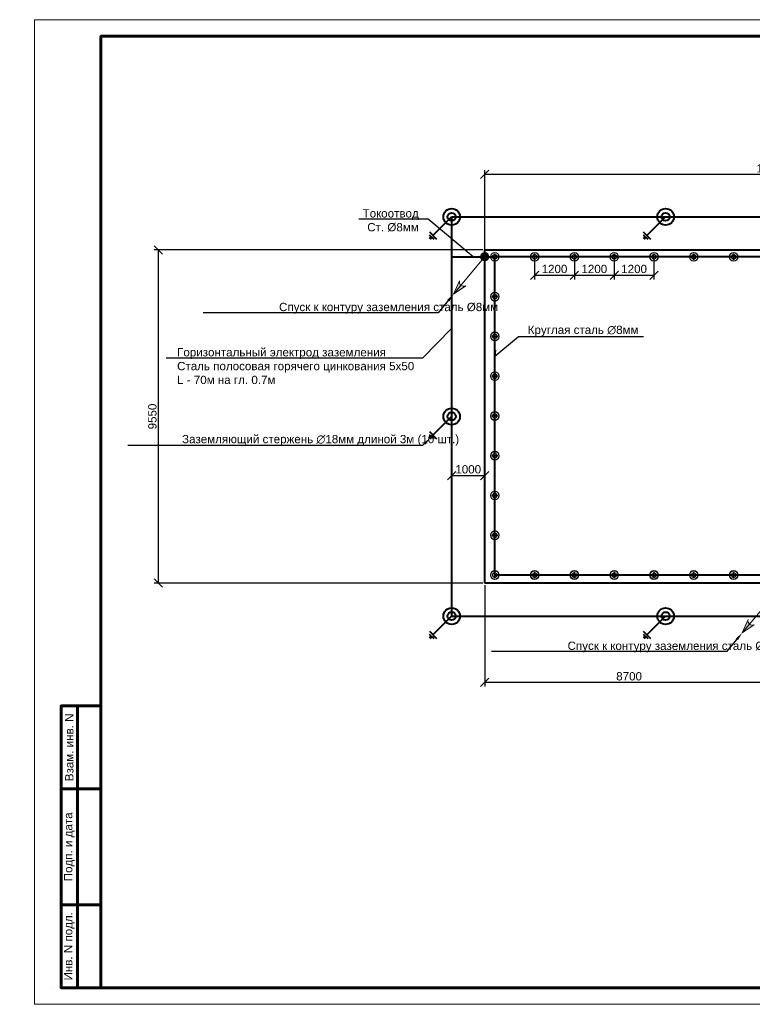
# Model space of a CAD drawing. Header units: millimetres. Extents: x 523209 to 536718, y -48289 to -47398.
# Tile 63 of 116: x 532317 to 532538, y -47992 to -47695. Entities that reach past the tile are written whole.
import ezdxf
from ezdxf import colors
from ezdxf.entities.mleader import LeaderData, LeaderLine
from ezdxf.enums import TextEntityAlignment as Align
from ezdxf.math import Vec2, Vec3

# ---------------------------------------------------------------- set-up
doc = ezdxf.new("R2010")
doc.units = ezdxf.units.MM
doc.layers.get('Defpoints').update_dxf_attribs({"color": 140})
for name, color, linetype, lineweight in [('02 План', 7, 'Continuous', 25), ('Blocks', 200, 'Continuous', 30), ('ВК-линия контур', 132, 'Continuous', 15), ('ВК-линия основная', 1, 'Continuous', 30), ('ВК-линия толстая', 30, 'Continuous', 60), ('ВК-Текст', 1, 'Continuous', 30), ('электрика', 1, 'Continuous', 40)]:
    doc.layers.add(name, color=color, linetype=linetype, lineweight=lineweight)
doc.styles.get("Standard").update_dxf_attribs({"font": 'arial.ttf'})
doc.styles.add('СГЕНЕРИР_СТИЛЬ_1', font='times.ttf')
doc.linetypes.add('Demolish Line1', pattern='A,40,-16,["X",Standard,S=8,R=0,X=-8,Y=-4],-5.6', length=61.6)
doc.dimstyles.new('ISO-25', dxfattribs={"dimtxt": 2.5, "dimasz": 2.5, "dimexe": 1.25, "dimexo": 0.625, "dimtad": 1, "dimtxsty": 'Standard', "dimcen": 2.5, "dimadec": 0, "dimazin": 0, "dimtfac": 1, "dimtmove": 0, "dimatfit": 3, "dimfxl": 1, "dimarcsym": 0})

# ---------------------------------------------------------------- blocks, each defined once
blk = doc.blocks.new('*U76')
at = {"layer": 'ВК-линия контур', "color": 0}
for p, q in [((-420, 297), (0, 297)), ((-420, 0), (-420, 297)), ((0, 297), (0, 0)), ((0, 0), (-420, 0))]:
    blk.add_line(p, q, dxfattribs=at)
at = {"layer": 'ВК-линия контур', "color": 0, "lineweight": 0}
blk.add_lwpolyline([(-415, 5), (-415, 5)], close=True, dxfattribs=at).dxf.unprotected_set("ltscale", 0)
at = {"layer": 'ВК-линия основная', "color": 0}
for points in [[(-400, 287), (-400, 287)], [(-400, 90), (-400, 90)]]:
    blk.add_lwpolyline(points, dxfattribs=at)
at = {"layer": 'ВК-линия толстая', "color": 0}
for points in [[(-400, 5), (-400, 292), (-5, 292), (-5, 5)], [(-5, 292), (-15, 292), (-15, 285), (-5, 285)], [(-400, 278), (-400, 278), (-400, 278), (-400, 278)], [(-407, 65), (-412, 65), (-412, 90), (-407, 90)], [(-400, 65), (-407, 65), (-407, 90), (-400, 90)], [(-400, 90), (-400, 90), (-400, 90), (-400, 90)], [(-400, 90), (-400, 90), (-400, 90), (-400, 90)], [(-400, 90), (-400, 90), (-400, 90), (-400, 90)], [(-400, 90), (-400, 90), (-400, 90), (-400, 90)], [(-407, 30), (-412, 30), (-412, 65), (-407, 65)], [(-400, 30), (-407, 30), (-407, 65), (-400, 65)], [(-407, 5), (-412, 5), (-412, 30), (-407, 30)], [(-400, 5), (-407, 5), (-407, 30), (-400, 30)]]:
    blk.add_lwpolyline(points, close=True, dxfattribs=at)
for points in [[(-400, 287), (-400, 287)], [(-400, 287), (-400, 287)], [(-400, 287), (-400, 287)], [(-400, 287), (-400, 287)], [(-400, 90), (-400, 90)], [(-400, 90), (-400, 90)], [(-400, 90), (-400, 90)], [(-400, 90), (-400, 90)], [(-400, 90), (-400, 90)], [(-400, 90), (-400, 90)], [(-400, 90), (-400, 90)]]:
    blk.add_lwpolyline(points, dxfattribs=at)
at = {"layer": 'ВК-Текст', "color": 0}
blk.add_text('Формат ', height=2.5, dxfattribs=at).set_placement((-56.73, 1.56))
at = {"layer": 'ВК-Текст', "color": 0, "rotation": 90}
for s, insert, char_height, width, attachment_point in [('\\pi2;Справ. N', (-400, 287), 0.0000208, 0.000208, 4), ('\\pi2;Перв. примен.', (-400, 287), 0.0000208, 0.000208, 4), ('\\pi2;Согласовано', (-400, 90), 0.00000385, 0.0000385, 4), ('\\pi2.5;Инв. N дубл.', (-400, 90), 0.00000417, 0.0000417, 4), ('\\pi2.5;Подп. дата', (-400, 90), 0.00000417, 0.0000583, 4), ('Взам. инв. N', (-409.5, 77.5), 2.5, 25, 5), ('Подп. и дата', (-409.5, 47.5), 2.5, 35, 5), ('Инв. N подл.', (-409.5, 17.5), 2.5, 25, 5)]:
    blk.add_mtext(s, dxfattribs=dict(at, insert=insert, char_height=char_height, width=width, attachment_point=attachment_point))
at = {"layer": 'ВК-Текст', "color": 0}
blk.add_attdef('ЛИСТ_АЛ', text='', height=2.5, dxfattribs=at).set_placement((-10, 288.5), align=Align.MIDDLE_CENTER)
at = {"layer": 'ВК-Текст', "color": 0, "ltscale": 0.5}
blk.add_attdef('ВЕРХНИЙ_ШИФР', text='', height=0.000005, rotation=180, dxfattribs=at).set_placement((-400, 278), align=Align.MIDDLE_CENTER)
at = {"layer": 'ВК-Текст', "color": 0, "flags": 12}
blk.add_attdef('ФОРМАТ_ЛИСТА', (-42, 1.56), '', height=2.5, dxfattribs=at)
blk = doc.blocks.new('Держатель токоотвода')
at = {"layer": 'электрика', "color": 1, "lineweight": 0}
for p, q in [((98, 183), (128, 183)), ((98, 85), (98, 183)), ((98, 85), (128, 85)), ((114, 288), (107, 277)), ((125, 292), (110, 290)), ((110, 288), (125, 291)), ((128, 288), (114, 288)), ((114, 183), (114, 275)), ((114, 85), (114, -7)), ((125, 291), (125, 292)), ((125, 291), (125, 288)), ((128, 183), (128, 288)), ((128, 85), (128, -20)), ((140, 183), (140, 288)), ((140, 288), (154, 288)), ((170, 183), (140, 183)), ((170, 85), (140, 85)), ((140, 85), (140, -20)), ((143, 291), (143, 292)), ((143, 292), (158, 290)), ((158, 288), (143, 291)), ((143, 291), (143, 288)), ((154, 288), (161, 277)), ((154, 183), (154, 275)), ((154, 85), (154, -7)), ((170, 85), (170, 183)), ((114, -20), (107, -9)), ((110, -20), (125, -23)), ((125, -24), (110, -22)), ((128, -20), (114, -20)), ((125, -23), (125, -20)), ((125, -23), (125, -24)), ((140, -20), (154, -20)), ((158, -20), (143, -23)), ((143, -23), (143, -20)), ((143, -24), (158, -22)), ((143, -23), (143, -24)), ((154, -20), (161, -9))]:
    blk.add_line(p, q, dxfattribs=at)
for radius in [268, 258, 244]:
    blk.add_circle((134, 134), radius, dxfattribs=at)
for radius, start, end in [(143, 98.04537, 261.95463), (132, 98.73824, 261.26176), (143, 278.04537, 81.95463), (132, 278.73824, 81.26176)]:
    blk.add_arc((134, 134), radius, start, end, dxfattribs=at)
for points in [[(107, 277), (107, 275), (105, 274), (103, 274), (102, 275), (103, 276)], [(103, 276), (110, 288)], [(110, 290), (116, 292), (123, 294), (134, 297)], [(114, 275), (116, 279), (118, 281), (122, 284), (128, 288)], [(158, 290), (152, 292), (145, 294), (134, 297)], [(154, 275), (152, 279), (150, 281), (146, 284), (140, 288)], [(165, 276), (158, 288)], [(161, 277), (161, 275), (163, 274), (165, 274), (166, 275), (165, 276)], [(107, -9), (107, -7), (105, -6), (103, -6), (102, -7), (103, -8)], [(103, -8), (110, -20)], [(110, -22), (116, -24), (123, -26), (134, -29)], [(114, -7), (116, -11), (118, -13), (122, -16), (128, -20)], [(158, -22), (152, -24), (145, -26), (134, -29)], [(154, -7), (152, -11), (150, -13), (146, -16), (140, -20)], [(165, -8), (158, -20)], [(161, -9), (161, -7), (163, -6), (165, -6), (166, -7), (165, -8)]]:
    blk.add_spline(points, degree=3, dxfattribs=at)
blk = doc.blocks.new('*U38')
at = {"color": 0, "linetype": 'ByBlock', "lineweight": -2}
for p, q in [((0, 0), (0, 15.96)), ((-3.05, 0), (3.05, 0)), ((-1.92, -1.2), (1.92, -1.2)), ((-0.8, -2.4), (0.8, -2.4))]:
    blk.add_line(p, q, dxfattribs=at)
blk = doc.blocks.new('A$C1FCB67F9')
at = {"layer": 'электрика', "color": 3, "ltscale": 0.15}
for radius in [5, 2.5]:
    blk.add_circle((13.55, 13.55), radius, dxfattribs=at)
at = {"rotation": 315}
blk.add_blockref('*U38', (2.26, 2.26), dxfattribs=at)
blk = doc.blocks.new('*U110')
at = {"layer": 'Blocks', "linetype": 'ByBlock', "lineweight": 9, "ltscale": 0.5}
blk.add_hatch(color=256, dxfattribs=at).paths.add_polyline_path([(1.25, 0, 1), (-1.25, 0, 1)])
at = {"layer": 'Blocks', "linetype": 'Continuous', "lineweight": 9, "ltscale": 0.5}
blk.add_hatch(color=256, dxfattribs=at).paths.add_polyline_path([(-10.39, -10.35), (-6.13, -8, -0.750242), (-8.27, -6.48)])
for p in [(-8.27, -6.48), (-6.53, -8.22)]:
    blk.add_line(p, (-10.39, -10.35), dxfattribs=at)
at = {"layer": 'Blocks', "linetype": 'Continuous', "lineweight": 9}
blk.add_line((-6.53, -8.22), (-10.39, -10.35), dxfattribs=at)
at = {"layer": 'Blocks', "linetype": 'Continuous', "lineweight": 9, "ltscale": 0.5}
blk.add_lwpolyline([(-0.89, -0.88), (-10.39, -10.35)], dxfattribs=at)
at = {"layer": 'Blocks', "linetype": 'ByBlock', "lineweight": 9, "ltscale": 0.5}
blk.add_circle((0, 0), 1.25, dxfattribs=at)
at = {"layer": 'Blocks', "linetype": 'Continuous', "lineweight": 9}
blk.add_arc((-6.98, -6.93), 1.37, 160.8527, 289.1473, dxfattribs=at)
blk = doc.blocks.new('_Oblique')
at = {"color": 0, "linetype": 'ByBlock', "lineweight": -2}
blk.add_line((-0.5, -0.5), (0.5, 0.5), dxfattribs=at)
blk = doc.blocks.new('*D206')
at = {"color": 0, "linetype": 'Continuous', "lineweight": -2, "ltscale": 0.15, "transparency": 16777216}
for p, q in [((532472.38, -47766.84), (532472.38, -47773.04)), ((532484.38, -47766.84), (532484.38, -47773.04)), ((532472.38, -47771.79), (532484.38, -47771.79))]:
    blk.add_line(p, q, dxfattribs=at)
at = {"layer": 'Defpoints', "color": 0, "ltscale": 0.15, "transparency": 16777216}
for p in [(532472.38, -47766.21), (532484.38, -47766.21), (532484.38, -47771.79)]:
    blk.add_point(p, dxfattribs=at)
at = {"color": 0, "lineweight": -2, "ltscale": 0.15, "transparency": 16777216, "xscale": 2.5, "yscale": 2.5, "zscale": 2.5, "rotation": 180}
blk.add_blockref('_Oblique', (532472.38, -47771.79), dxfattribs=at)
at = {"color": 0, "lineweight": -2, "ltscale": 0.15, "transparency": 16777216, "xscale": 2.5, "yscale": 2.5, "zscale": 2.5}
blk.add_blockref('_Oblique', (532484.38, -47771.79), dxfattribs=at)
at = {"color": 0, "ltscale": 0.15, "transparency": 16777216, "insert": (532478.38, -47769.89), "char_height": 2.5, "attachment_point": 5}
blk.add_mtext('1200', dxfattribs=at)
blk = doc.blocks.new('*D200')
at = {"color": 0, "linetype": 'Continuous', "lineweight": -2, "ltscale": 0.15, "transparency": 16777216}
for p, q in [((532484.38, -47766.84), (532484.38, -47773.04)), ((532496.38, -47766.84), (532496.38, -47773.04)), ((532484.38, -47771.79), (532496.38, -47771.79))]:
    blk.add_line(p, q, dxfattribs=at)
at = {"layer": 'Defpoints', "color": 0, "ltscale": 0.15, "transparency": 16777216}
for p in [(532484.38, -47766.21), (532496.38, -47766.21), (532496.38, -47771.79)]:
    blk.add_point(p, dxfattribs=at)
at = {"color": 0, "lineweight": -2, "ltscale": 0.15, "transparency": 16777216, "xscale": 2.5, "yscale": 2.5, "zscale": 2.5, "rotation": 180}
blk.add_blockref('_Oblique', (532484.38, -47771.79), dxfattribs=at)
at = {"color": 0, "lineweight": -2, "ltscale": 0.15, "transparency": 16777216, "xscale": 2.5, "yscale": 2.5, "zscale": 2.5}
blk.add_blockref('_Oblique', (532496.38, -47771.79), dxfattribs=at)
at = {"color": 0, "ltscale": 0.15, "transparency": 16777216, "insert": (532490.38, -47769.89), "char_height": 2.5, "attachment_point": 5}
blk.add_mtext('1200', dxfattribs=at)
blk = doc.blocks.new('*D201')
at = {"color": 0, "linetype": 'Continuous', "lineweight": -2, "ltscale": 0.15, "transparency": 16777216}
for p, q in [((532496.38, -47766.84), (532496.38, -47773.04)), ((532508.38, -47766.84), (532508.38, -47773.04)), ((532496.38, -47771.79), (532508.38, -47771.79))]:
    blk.add_line(p, q, dxfattribs=at)
at = {"layer": 'Defpoints', "color": 0, "ltscale": 0.15, "transparency": 16777216}
for p in [(532496.38, -47766.21), (532508.38, -47766.21), (532508.38, -47771.79)]:
    blk.add_point(p, dxfattribs=at)
at = {"color": 0, "lineweight": -2, "ltscale": 0.15, "transparency": 16777216, "xscale": 2.5, "yscale": 2.5, "zscale": 2.5, "rotation": 180}
blk.add_blockref('_Oblique', (532496.38, -47771.79), dxfattribs=at)
at = {"color": 0, "lineweight": -2, "ltscale": 0.15, "transparency": 16777216, "xscale": 2.5, "yscale": 2.5, "zscale": 2.5}
blk.add_blockref('_Oblique', (532508.38, -47771.79), dxfattribs=at)
at = {"color": 0, "ltscale": 0.15, "transparency": 16777216, "insert": (532502.38, -47769.89), "char_height": 2.5, "attachment_point": 5}
blk.add_mtext('1200', dxfattribs=at)
blk = doc.blocks.new('*D202')
at = {"color": 0, "linetype": 'Continuous', "lineweight": -2, "ltscale": 0.15, "transparency": 16777216}
for p, q in [((532447.36, -47827.27), (532447.36, -47833.47)), ((532457.36, -47827.27), (532457.36, -47833.47)), ((532447.36, -47832.22), (532457.36, -47832.22))]:
    blk.add_line(p, q, dxfattribs=at)
at = {"layer": 'Defpoints', "color": 0, "ltscale": 0.15, "transparency": 16777216}
for p in [(532447.36, -47826.64), (532457.36, -47826.64), (532457.36, -47832.22)]:
    blk.add_point(p, dxfattribs=at)
at = {"color": 0, "lineweight": -2, "ltscale": 0.15, "transparency": 16777216, "xscale": 2.5, "yscale": 2.5, "zscale": 2.5, "rotation": 180}
blk.add_blockref('_Oblique', (532447.36, -47832.22), dxfattribs=at)
at = {"color": 0, "lineweight": -2, "ltscale": 0.15, "transparency": 16777216, "xscale": 2.5, "yscale": 2.5, "zscale": 2.5}
blk.add_blockref('_Oblique', (532457.36, -47832.22), dxfattribs=at)
at = {"color": 0, "ltscale": 0.15, "transparency": 16777216, "insert": (532452.36, -47830.32), "char_height": 2.5, "attachment_point": 5}
blk.add_mtext('1000', dxfattribs=at)
blk = doc.blocks.new('*D226')
at = {"color": 0, "linetype": 'Continuous', "lineweight": -2, "transparency": 16777216}
for p, q in [((532457.36, -47765.59), (532457.36, -47740.06)), ((532457.36, -47741.31), (532630.88, -47741.31)), ((532630.88, -47765.59), (532630.88, -47740.06))]:
    blk.add_line(p, q, dxfattribs=at)
at = {"layer": 'Defpoints', "color": 0, "transparency": 16777216}
for p in [(532630.88, -47741.31), (532457.36, -47766.21), (532630.88, -47766.21)]:
    blk.add_point(p, dxfattribs=at)
at = {"color": 0, "lineweight": -2, "transparency": 16777216, "xscale": 2.5, "yscale": 2.5, "zscale": 2.5, "rotation": 180}
blk.add_blockref('_Oblique', (532457.36, -47741.31), dxfattribs=at)
at = {"color": 0, "lineweight": -2, "transparency": 16777216, "xscale": 2.5, "yscale": 2.5, "zscale": 2.5}
blk.add_blockref('_Oblique', (532630.88, -47741.31), dxfattribs=at)
at = {"color": 0, "transparency": 16777216, "insert": (532544.12, -47739.54), "char_height": 2.5, "attachment_point": 5}
blk.add_mtext('17400', dxfattribs=at)
blk = doc.blocks.new('*D227')
at = {"color": 0, "linetype": 'Continuous', "lineweight": -2, "transparency": 16777216}
for p, q in [((532457.36, -47865.23), (532457.36, -47895.79)), ((532544.38, -47875.23), (532544.38, -47895.79)), ((532457.36, -47894.54), (532544.38, -47894.54))]:
    blk.add_line(p, q, dxfattribs=at)
at = {"layer": 'Defpoints', "color": 0, "transparency": 16777216}
for p in [(532457.36, -47864.61), (532544.38, -47874.61), (532544.38, -47894.54)]:
    blk.add_point(p, dxfattribs=at)
at = {"color": 0, "lineweight": -2, "transparency": 16777216, "xscale": 2.5, "yscale": 2.5, "zscale": 2.5, "rotation": 180}
blk.add_blockref('_Oblique', (532457.36, -47894.54), dxfattribs=at)
at = {"color": 0, "lineweight": -2, "transparency": 16777216, "xscale": 2.5, "yscale": 2.5, "zscale": 2.5}
blk.add_blockref('_Oblique', (532544.38, -47894.54), dxfattribs=at)
at = {"color": 0, "transparency": 16777216, "insert": (532500.87, -47892.76), "char_height": 2.5, "attachment_point": 5}
blk.add_mtext('8700', dxfattribs=at)
blk = doc.blocks.new('*D228')
at = {"color": 0, "linetype": 'Continuous', "lineweight": -2, "transparency": 16777216}
for p, q in [((532456.74, -47764.15), (532357.66, -47764.15)), ((532358.91, -47764.15), (532358.91, -47864.61)), ((532456.74, -47864.61), (532357.66, -47864.61))]:
    blk.add_line(p, q, dxfattribs=at)
at = {"layer": 'Defpoints', "color": 0, "transparency": 16777216}
for p in [(532457.36, -47764.15), (532358.91, -47864.61), (532457.36, -47864.61)]:
    blk.add_point(p, dxfattribs=at)
at = {"color": 0, "lineweight": -2, "transparency": 16777216, "xscale": 2.5, "yscale": 2.5, "zscale": 2.5}
for p, rotation in [((532358.91, -47764.15), 90), ((532358.91, -47864.61), 270)]:
    blk.add_blockref('_Oblique', p, dxfattribs=dict(at, rotation=rotation))
at = {"color": 0, "transparency": 16777216, "insert": (532357.13, -47814.38), "char_height": 2.5, "attachment_point": 5, "rotation": 90}
blk.add_mtext('9550', dxfattribs=at)

msp = doc.modelspace()

# ---------------------------------------------------------------- linework, layer by layer
at = {"layer": '02 План', "lineweight": 40, "ltscale": 15}
for p, q in [((532457.36489, -47764.15103), (532630.87729, -47764.15103)), ((532457.36489, -47864.60557), (532457.36489, -47764.15103)), ((532630.87729, -47864.60557), (532457.36489, -47864.60557))]:
    msp.add_line(p, q, dxfattribs=at)
at = {"layer": 'электрика', "color": 30, "linetype": 'Demolish Line1', "ltscale": 0.5}
for p, q in [((532447.36489, -47754.15103), (532447.36489, -47814.3783)), ((532447.36489, -47754.15103), (532511.87729, -47754.15103)), ((532511.87729, -47754.15103), (532576.38969, -47754.15103)), ((532447.36489, -47766.21442), (532460.37729, -47766.21442)), ((532447.36489, -47814.3783), (532447.36489, -47874.60557)), ((532447.36489, -47874.60557), (532511.87729, -47874.60557)), ((532511.87729, -47874.60557), (532576.38969, -47874.60557))]:
    msp.add_line(p, q, dxfattribs=at)
at = {"layer": 'электрика', "color": 1, "ltscale": 500}
for p, q in [((532628.37729, -47766.21442), (532460.37729, -47766.21442)), ((532460.37729, -47862.21442), (532460.37729, -47766.21442)), ((532628.37729, -47862.21442), (532460.37729, -47862.21442))]:
    msp.add_line(p, q, dxfattribs=at)

# ---------------------------------------------------------------- block references
msp.add_blockref('*U76', (532741.57945, -47991.68774)).add_auto_attribs({'ФОРМАТ_ЛИСТА': 'А3', 'ВЕРХНИЙ_ШИФР': '1984-11.Р 01.06.01 РЗ.Э1-01'})
at = {"layer": 'электрика', "ltscale": 0.15, "xscale": 0.5, "yscale": 0.5, "zscale": 0.5}
for p in [(532440.59188, -47760.92407), (532505.10427, -47760.92407), (532440.59188, -47821.15134), (532440.59188, -47881.37862), (532505.10427, -47881.37862)]:
    msp.add_blockref('A$C1FCB67F9', p, dxfattribs=at)
at = {"layer": 'электрика', "color": 1, "linetype": 'ByBlock', "rotation": 5.272078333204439}
for p in [(532457.36489, -47766.21442), (532544.37729, -47868.41)]:
    msp.add_blockref('*U110', p, dxfattribs=at)
at = {"layer": 'электрика', "color": 1, "ltscale": 500, "xscale": -0.005, "yscale": 0.005, "zscale": 0.005}
for p, rotation in [((532459.70731, -47765.54442), 180), ((532471.70731, -47765.54442), 180), ((532483.70731, -47765.54442), 180), ((532495.70731, -47765.54442), 180), ((532507.70731, -47765.54442), 180), ((532519.70731, -47765.54442), 180), ((532519.70731, -47765.54442), 180), ((532531.70731, -47765.54442), 180), ((532461.04729, -47777.54444), 90), ((532461.04729, -47789.54444), 90), ((532461.04729, -47801.54444), 90), ((532461.04729, -47813.54444), 90), ((532461.04729, -47825.54444), 90), ((532461.04729, -47837.54444), 90), ((532461.04729, -47849.54444), 90), ((532459.70731, -47861.54442), 180), ((532471.70731, -47861.54442), 180), ((532483.70731, -47861.54442), 180), ((532495.70731, -47861.54442), 180), ((532507.70731, -47861.54442), 180), ((532519.70731, -47861.54442), 180), ((532519.70731, -47861.54442), 180), ((532531.70731, -47861.54442), 180)]:
    msp.add_blockref('Держатель токоотвода', p, dxfattribs=dict(at, rotation=rotation))

# ---------------------------------------------------------------- dimensions: what is measured, and where the dimension line sits
at = {"color": 4}
for base, p1, p2, angle, text, override, picture, middle in [((532630.87729, -47741.31196), (532457.36489, -47766.21442), (532630.87729, -47766.21442), 180, '17400', {"dimtxt": 2.5, "dimasz": 2.5, "dimgap": 0.5, "dimblk1": 'Oblique', "dimblk2": 'Oblique', "dimsah": 1}, '*D226', (532544.12109, -47739.53552)), ((532358.90893, -47864.60557), (532457.36489, -47764.15103), (532457.36489, -47864.60557), 90, '9550', {"dimgap": 0.5, "dimblk1": 'Oblique', "dimblk2": 'Oblique', "dimsah": 1}, '*D228', (532357.1325, -47814.3783)), ((532544.37729, -47894.53548), (532457.36489, -47864.60557), (532544.37729, -47874.60557), 180, '8700', {"dimtxt": 2.5, "dimasz": 2.5, "dimgap": 0.5, "dimblk1": 'Oblique', "dimblk2": 'Oblique', "dimsah": 1}, '*D227', (532500.87109, -47892.75905))]:
    dim = msp.add_linear_dim(base=base, p1=p1, p2=p2, angle=angle, text=text, dimstyle='ISO-25', override=override, dxfattribs=at)
    dim.commit()
    dim.dimension.update_dxf_attribs({"geometry": picture, "text_midpoint": middle})
at = {"ltscale": 0.15}
for base, p1, p2, text, picture, middle in [((532484.37729, -47771.788), (532472.37729, -47766.21442), (532484.37729, -47766.21442), '1200', '*D206', (532478.37729, -47769.88657)), ((532496.37729, -47771.788), (532484.37729, -47766.21442), (532496.37729, -47766.21442), '1200', '*D200', (532490.37729, -47769.88657)), ((532508.37729, -47771.788), (532496.37729, -47766.21442), (532508.37729, -47766.21442), '1200', '*D201', (532502.37729, -47769.88657)), ((532457.36489, -47832.2168), (532447.36489, -47826.64322), (532457.36489, -47826.64322), '1000', '*D202', (532452.36489, -47830.31537))]:
    dim = msp.add_linear_dim(base=base, p1=p1, p2=p2, text=text, dimstyle='ISO-25', override={"dimscale": 1, "dimblk1": 'Oblique', "dimblk2": 'Oblique', "dimsah": 1}, dxfattribs=at)
    dim.commit()
    dim.dimension.update_dxf_attribs({"geometry": picture, "text_midpoint": middle})

# ---------------------------------------------------------------- leaders
at = {"layer": 'электрика', "color": 7, "lineweight": 0, "ltscale": 10}
ml = msp.add_multileader_mtext('Standard', dxfattribs=at)
ml.set_content('\\A1;{\\fArial|b0|i0|c204|p34;Токоотвод\\PСт. %%C8мм}', color=7, style='СГЕНЕРИР_СТИЛЬ_1')
ml.set_leader_properties()
ml.set_arrow_properties(name='OBLIQUE')
ml.build(insert=Vec2(0, 0))
ml.multileader.update_dxf_attribs({"text_left_attachment_type": 6, "text_right_attachment_type": 6, "arrow_head_size": 2.5, "scale": 2})
ctx = ml.context
ctx.base_point, ctx.scale, ctx.char_height, ctx.arrow_head_size, ctx.landing_gap_size, ctx.plane_origin = Vec3(532420.68179, -47754.86135), 2, 2.5, 2.5, 0.02, Vec3(532428.13597, -47790.85182)
ctx.left_attachment, ctx.right_attachment, ctx.text_align_type = 6, 6, 2
notes = []
notes.append((ctx, [(0, (1, 1, 0), (532440.25802, -47754.86135), (-1, 0), 2.80191, [(0, [(532453.87109, -47766.21442)], 0, [])])]))
ctx.mtext.insert, ctx.mtext.width, ctx.mtext.defined_height, ctx.mtext.alignment, ctx.mtext.flow_direction = Vec3(532437.4361, -47751.86135), 86.257855, 6.7089, 3, 5
ml = msp.add_multileader_mtext('Standard', dxfattribs=at)
ml.set_content('\\A1;{\\fArial|b0|i0|c204|p34;Токоотвод\\PСт. %%C8мм}', color=7, style='СГЕНЕРИР_СТИЛЬ_1')
ml.set_leader_properties()
ml.set_arrow_properties(name='OBLIQUE')
ml.build(insert=Vec2(0, 0))
ml.multileader.update_dxf_attribs({"text_left_attachment_type": 6, "text_right_attachment_type": 6, "arrow_head_size": 2.5, "scale": 2})
ctx = ml.context
ctx.base_point, ctx.scale, ctx.char_height, ctx.arrow_head_size, ctx.landing_gap_size, ctx.plane_origin = Vec3(532652.64933, -47754.86135), 2, 2.5, 2.5, 0.02, Vec3(532661.96947, -47790.85182)
ctx.left_attachment, ctx.right_attachment, ctx.text_align_type = 6, 6, 2
notes.append((ctx, [(0, (1, 1, 0), (532649.84742, -47754.86135), (1, 0), 2.80191, [(0, [(532636.23435, -47766.21442)], 0, [])])]))
ctx.mtext.insert, ctx.mtext.width, ctx.mtext.defined_height, ctx.mtext.alignment, ctx.mtext.flow_direction = Vec3(532669.40364, -47751.86135), 86.257855, 6.7089, 3, 5
ml = msp.add_multileader_mtext('Standard', dxfattribs=at)
ml.set_content('{\\fArial|b0|i0|c204|p34;Спуск к контуру заземления сталь %%C8мм}', color=7, style='СГЕНЕРИР_СТИЛЬ_1')
ml.set_leader_properties()
ml.build(insert=Vec2(0, 0))
ml.multileader.update_dxf_attribs({"text_left_attachment_type": 6, "text_right_attachment_type": 6, "dogleg_length": 1.40096, "arrow_head_size": 2.5, "scale": 2})
ctx = ml.context
ctx.base_point, ctx.scale, ctx.char_height, ctx.arrow_head_size, ctx.landing_gap_size, ctx.plane_origin = Vec3(532395.28643, -47783.09896), 2, 2.5, 2.5, 0.02, Vec3(532431.14272, -47817.23315)
ctx.left_attachment, ctx.right_attachment = 6, 6
notes.append((ctx, [(0, (1, 1, 0), (532443.26477, -47783.09896), (-1, 0), 2.80191, [(0, [(532447.96481, -47777.47078)], 0, [])])]))
ctx.mtext.insert, ctx.mtext.width, ctx.mtext.defined_height, ctx.mtext.flow_direction = Vec3(532395.30643, -47780.09896), 54.1345475, 6.7089, 5
ml = msp.add_multileader_mtext('Standard', dxfattribs=at)
ml.set_content('{\\fArial|b0|i0|c204|p34;Горизонтальный электрод заземления\\P\\A1;Сталь полосовая горячего цинкования 5х50\\PL - 70м на гл. 0.7м}', color=7, style='СГЕНЕРИР_СТИЛЬ_1')
ml.set_leader_properties()
ml.set_arrow_properties(name='OBLIQUE')
ml.build(insert=Vec2(0, 0))
ml.multileader.update_dxf_attribs({"text_left_attachment_type": 6, "text_right_attachment_type": 6, "arrow_head_size": 2.5, "scale": 2})
ctx = ml.context
ctx.base_point, ctx.scale, ctx.char_height, ctx.arrow_head_size, ctx.landing_gap_size, ctx.plane_origin = Vec3(532364.54956, -47796.75301), 2, 2.5, 2.5, 0.02, Vec3(532426.44268, -47832.74348)
ctx.left_attachment, ctx.right_attachment = 6, 6
notes.append((ctx, [(0, (1, 1, 0), (532438.56473, -47796.75301), (-1, 0), 2.80191, [(0, [(532447.36489, -47787.85992)], 0, [])])]))
ctx.mtext.insert, ctx.mtext.width, ctx.mtext.defined_height, ctx.mtext.flow_direction = Vec3(532364.56956, -47793.75301), 86.257855, 6.7089, 5
ml = msp.add_multileader_mtext('Standard', dxfattribs=at)
ml.set_content('\\A1;{\\fArial|b0|i0|c204|p34;Круглая сталь ∅8мм}', color=7, style='СГЕНЕРИР_СТИЛЬ_1')
ml.set_leader_properties()
ml.set_arrow_properties(name='OBLIQUE')
ml.build(insert=Vec2(0, 0))
ml.multileader.update_dxf_attribs({"text_left_attachment_type": 6, "text_right_attachment_type": 6, "arrow_head_size": 2.5, "scale": 2})
ctx = ml.context
ctx.base_point, ctx.scale, ctx.char_height, ctx.arrow_head_size, ctx.landing_gap_size, ctx.plane_origin = Vec3(532470.28608, -47790.20784), 2, 2.5, 2.5, 0.02, Vec3(532479.60622, -47826.19831)
ctx.left_attachment, ctx.right_attachment = 6, 6
notes.append((ctx, [(0, (1, 1, 0), (532467.48416, -47790.20784), (1, 0), 2.80191, [(0, [(532460.37729, -47796.13485)], 0, [])])]))
ctx.mtext.insert, ctx.mtext.width, ctx.mtext.defined_height, ctx.mtext.flow_direction = Vec3(532470.30608, -47786.97284), 86.257855, 6.7089, 5
ml = msp.add_multileader_mtext('Standard', dxfattribs=at)
ml.set_content('{\\fArial|b0|i0|c204|p34;Заземляющий стержень ∅18мм длиной 3м (10 шт.)}', color=7, style='СГЕНЕРИР_СТИЛЬ_1')
ml.set_leader_properties()
ml.build(insert=Vec2(0, 0))
ml.multileader.update_dxf_attribs({"text_left_attachment_type": 6, "text_right_attachment_type": 6, "dogleg_length": 1.40096, "arrow_head_size": 2.5, "scale": 2})
ctx = ml.context
ctx.base_point, ctx.scale, ctx.char_height, ctx.arrow_head_size, ctx.landing_gap_size, ctx.plane_origin = Vec3(532366.04001, -47823.17846), 2, 2.5, 2.5, 0.02, Vec3(532426.44268, -47859.16894)
ctx.left_attachment, ctx.right_attachment = 6, 6
notes.append((ctx, [(0, (1, 1, 0), (532438.56473, -47823.17846), (-1, 0), 2.80191, [(0, [(532440.87466, -47820.86853)], 0, [])])]))
ctx.mtext.insert, ctx.mtext.width, ctx.mtext.defined_height, ctx.mtext.flow_direction = Vec3(532366.06001, -47819.94347), 72.7004818, 6.7089, 5
ml = msp.add_multileader_mtext('Standard', dxfattribs=at)
ml.set_content('{\\fArial|b0|i0|c204|p34;Спуск к контуру заземления сталь %%C8мм}', color=7, style='СГЕНЕРИР_СТИЛЬ_1')
ml.set_leader_properties()
ml.build(insert=Vec2(0, 0))
ml.multileader.update_dxf_attribs({"text_left_attachment_type": 6, "text_right_attachment_type": 6, "dogleg_length": 1.40096, "arrow_head_size": 2.5, "scale": 2})
ctx = ml.context
ctx.base_point, ctx.scale, ctx.char_height, ctx.arrow_head_size, ctx.landing_gap_size, ctx.plane_origin = Vec3(532482.29883, -47885.29453), 2, 2.5, 2.5, 0.02, Vec3(532518.15512, -47919.42873)
ctx.left_attachment, ctx.right_attachment = 6, 6
notes.append((ctx, [(0, (1, 1, 0), (532530.27717, -47885.29453), (-1, 0), 2.80191, [(0, [(532534.97721, -47879.66636)], 0, [])])]))
ctx.mtext.insert, ctx.mtext.width, ctx.mtext.defined_height, ctx.mtext.flow_direction = Vec3(532482.31883, -47882.29453), 54.1345475, 6.7089, 5
for ctx, leaders in notes:
    for number, flags, end, landing, length, lines in leaders:
        leader = LeaderData()
        leader.index, (leader.has_last_leader_line, leader.has_dogleg_vector, leader.attachment_direction) = number, flags
        leader.last_leader_point, leader.dogleg_vector, leader.dogleg_length = Vec3(end), Vec3(landing), length
        for number, points, colour, breaks in lines:
            line = LeaderLine()
            line.index, line.vertices, line.color, line.breaks = number, Vec3.list(points), colors.encode_raw_color(colour), breaks
            leader.lines.append(line)
        ctx.leaders.append(leader)

doc.saveas('drawing.dxf')
